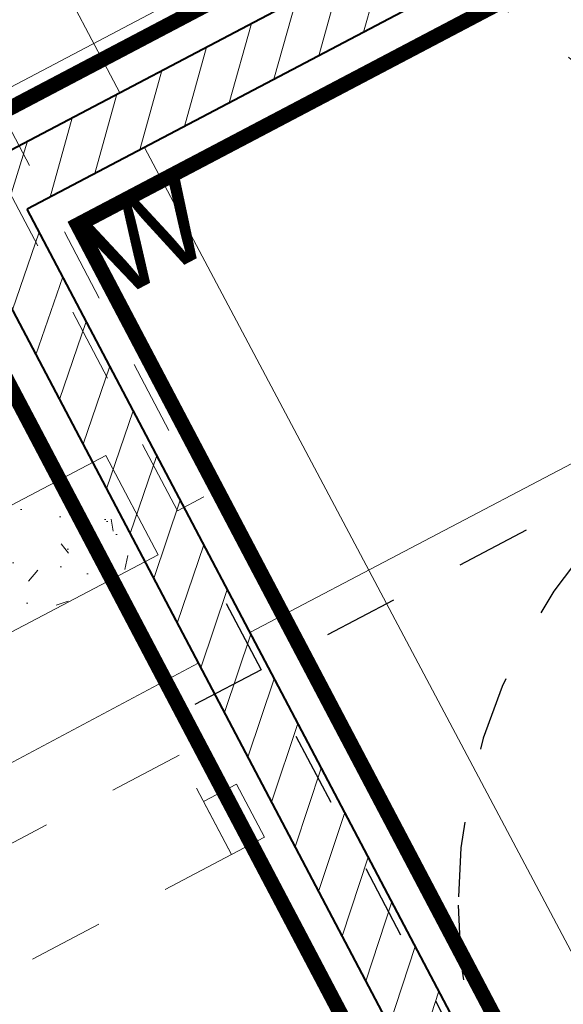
# Model space of a CAD drawing. Header units: metres. Extents: x 7408630 to 7411134, y 5569633 to 5570339.
# Tile 54 of 76: x 7410492.497 to 7410493.222, y 5569900.654 to 5569901.969. Entities that reach past the tile are written whole.
import ezdxf
from ezdxf.enums import TextEntityAlignment as Align

# ---------------------------------------------------------------- set-up
doc = ezdxf.new("R2010")
doc.units = ezdxf.units.M
doc.header["$MEASUREMENT"] = 0
for name, pattern in [('216-500', [2.5, 1.5, -1]), ('HIDDEN2', [4.762499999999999, 3.175, -1.5875]), ('STRICHPUNKTX2', [2, 1, -0.5, 0, -0.5])]:
    doc.linetypes.add(name, pattern=pattern)
doc.layers.add('0-wypos-sanitarne', color=1, linetype='Continuous')
doc.layers.add('AS_ opisy', color=7, linetype='Continuous')
for name, color, linetype, lineweight in [('1_POSADZKA PODZIAŁY', 151, 'Continuous', 0), ('1_POSADZKI COKOŁY', 170, 'Continuous', 0), ('Hatch_zamurowania', 4, 'Continuous', 5), ('OPIS POM NOWE', 140, 'Continuous', 5), ('Opis_pom', 9, 'Continuous', 18), ('Sciany', 2, 'Continuous', 40), ('WYBURZENIA HATCH', 253, 'Continuous', 0)]:
    doc.layers.add(name, color=color, linetype=linetype, lineweight=lineweight)
doc.layers.add('Wyburzenia', color=7, linetype='Continuous', lineweight=13, true_color=0xb0b0b0)
doc.styles.add('ARIAL', font='tahoma.ttf')
doc.styles.add('TXT', font='simplex.shx')
pattern_1 = [(0, (-58931.34199039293, 199163.1944934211), (0, 80), []), (90, (-58931.34199039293, 199163.1944934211), (-80, 4.898587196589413e-15), [])]

# ---------------------------------------------------------------- blocks, each defined once
blk = doc.blocks.new('gvb')
at = {"linetype": 'STRICHPUNKTX2', "ltscale": 5}
for p, q in [((130814.9685686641, 14667.74550670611), (130814.9685686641, 14497.74550670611)), ((130654.9685686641, 14657.74550670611), (130824.9685686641, 14657.74550670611))]:
    blk.add_line(p, q, dxfattribs=at)
at = {"linetype": '216-500', "ltscale": 5}
blk.add_circle((130739.9685686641, 14582.74550670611), 74.99999999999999, dxfattribs=at)
blk = doc.blocks.new('A$C142d3faa')
at = {"layer": '1_POSADZKA PODZIAŁY'}
h = blk.add_hatch(dxfattribs=at)
h.set_pattern_fill('_USER', color=256, scale=80, double=1, pattern_type=0)
h.set_pattern_definition(pattern_1)
h.paths.add_polyline_path([(28.22535916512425, 1045.606190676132), (175.2253591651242, 1045.606190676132), (175.2253591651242, 1273.606190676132), (408.2253591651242, 1273.606190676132), (408.2253591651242, 1588.606190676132), (65.22535916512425, 1588.606190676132), (65.22535916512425, 1464.606190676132), (38.22535945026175, 1464.606190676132), (38.22535945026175, 1191.606190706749), (63.22535916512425, 1191.606190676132), (63.22535915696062, 1179.606190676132), (27.22535916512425, 1179.606190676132)])
h = blk.add_hatch(dxfattribs=at)
h.set_pattern_fill('_USER', color=256, scale=80, double=1, pattern_type=0)
h.set_pattern_definition(pattern_1)
h.paths.add_polyline_path([(419.2253591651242, 1045.606190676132), (183.2253591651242, 1045.606190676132), (183.2253591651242, 1265.606190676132), (299.2339670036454, 1265.596304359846), (299.2339670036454, 1245.596304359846), (419.2253591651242, 1245.606190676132)])
at = {"layer": 'Hatch_zamurowania'}
h = blk.add_hatch(dxfattribs=at)
h.set_pattern_fill('ANSI31', color=256, scale=1.5)
h.set_pattern_definition([(45, (-50117.48606533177, 199163.1944934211), (-3.367596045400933, 3.367596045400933), [])])
h.paths.add_polyline_path([(175.2253591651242, 1045.400270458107), (175.2253591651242, 1273.606190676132), (419.2253591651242, 1273.606190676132), (419.2253591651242, 1265.606190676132), (183.2253591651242, 1265.606190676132), (183.2253591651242, 1045.606190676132)])
at = {"layer": 'WYBURZENIA HATCH'}
h = blk.add_hatch(dxfattribs=at)
h.set_pattern_fill('AR-CONC', color=256, scale=0.1)
h.set_pattern_definition([(49.99999999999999, (-50117.48606533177, 199163.1944934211), (18.2184668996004, -1.593908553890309), [1.905, -20.955]), (355, (-50117.48606533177, 199163.1944934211), (-3.524342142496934, 19.10568452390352), [1.524, -16.764058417]), (100.4514447, (-50115.96786463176, 199163.0616680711), (14.69412470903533, 17.51177519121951), [1.61900088, -17.80902445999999]), (46.18420000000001, (-50117.48606533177, 199168.2744934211), (27.10790408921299, -4.204232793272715), [2.8575, -31.4325]), (96.63555760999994, (-50115.22707533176, 199167.9241434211), (23.7404134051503, 24.74261245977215), [2.428502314, -26.713560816]), (351.1841511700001, (-50117.48606533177, 199168.2744934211), (23.74041340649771, 24.74261245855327), [2.285996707, -25.145973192]), (21, (-50114.94606533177, 199167.0044934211), (15.16143912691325, -10.22651981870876), [1.905, -20.955]), (326.0000000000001, (-50114.94606533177, 199167.0044934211), (6.180202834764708, 18.41879661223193), [1.524, -16.764]), (71.45144499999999, (-50113.68261207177, 199166.1522834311), (21.34164192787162, 8.192276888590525), [1.61900088, -17.80899376]), (37.50000000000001, (-50117.48606533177, 199163.1944934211), (0.3088603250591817, 8.455503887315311), [0, -16.5608, 0, -17.018, 0, -16.8275]), (7.499999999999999, (-50117.48606533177, 199163.1944934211), (6.681966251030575, 10.01805748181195), [0, -9.7028, 0, -16.1798, 0, -6.413500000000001]), (327.5, (-50123.15026533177, 199163.1944934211), (13.55905951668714, -0.5728743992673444), [0, -6.350000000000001, 0, -19.812, 0, -26.289]), (317.5, (-50125.69026533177, 199163.1944934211), (14.81291813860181, 2.542649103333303), [0, -8.255, 0, -13.1572, 0, -18.669])])
h.paths.add_polyline_path([(177.2253591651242, 1216.606190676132), (65.22535916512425, 1216.606190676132), (65.22535916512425, 1231.606190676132), (145.2253591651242, 1231.606190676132), (145.2253591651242, 1269.606190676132), (157.2253591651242, 1269.606190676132), (157.2253591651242, 1231.606190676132), (177.2253591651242, 1231.606190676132)])
at = {"layer": '1_POSADZKI COKOŁY', "color": 180, "true_color": 0x3022f7, "const_width": 2}
for points in [[(33.22535916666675, 1050.606190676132), (170.2253591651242, 1050.606190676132), (170.2253591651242, 1278.606266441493), (414.2253591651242, 1278.602569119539), (414.2253591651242, 1583.606190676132), (70.22535918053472, 1583.606190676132), (70.22535956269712, 1459.606190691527), (43.22535944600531, 1459.60619060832), (43.22535922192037, 1196.606190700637), (68.22535916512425, 1196.60619067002), (68.22535916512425, 1174.606190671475), (33.22535920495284, 1174.606190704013)], [(188.2253591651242, 1050.606190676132), (414.2253591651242, 1050.606190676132), (414.2253591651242, 1240.606190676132), (294.2253591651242, 1240.606190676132), (294.2253591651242, 1260.606190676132), (188.2253591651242, 1260.606190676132)]]:
    blk.add_lwpolyline(points, close=True, dxfattribs=at)
at = {"layer": 'Sciany'}
for points in [[(419.2253591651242, 1273.606190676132), (175.2253591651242, 1273.606190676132)], [(175.2253591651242, 1045.606190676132), (175.2253591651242, 1273.606190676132)], [(419.2253591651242, 1265.606190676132), (183.2253591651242, 1265.606190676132)], [(183.2253591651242, 1045.606190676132), (183.2253591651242, 1265.606190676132)]]:
    blk.add_lwpolyline(points, dxfattribs=at)
at = {"layer": 'Wyburzenia', "linetype": 'HIDDEN2', "ltscale": 3}
for points in [[(186.2253590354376, 1300.606190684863), (186.225359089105, 1220.606190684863), (182.225359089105, 1220.606190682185), (182.2253590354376, 1300.606190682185)], [(172.2253591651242, 1176.606190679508), (167.2253591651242, 1176.606190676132), (167.2253591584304, 1184.606190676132), (172.2253591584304, 1184.606190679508)]]:
    blk.add_lwpolyline(points, close=True, dxfattribs=at)
at = {"layer": 'Wyburzenia'}
blk.add_lwpolyline([(177.2253591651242, 1216.606190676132), (65.22535916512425, 1216.606190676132), (65.22535916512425, 1231.606190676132), (145.2253591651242, 1231.606190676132), (145.2253591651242, 1269.606190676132), (157.2253591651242, 1269.606190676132), (157.2253591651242, 1231.606190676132), (177.2253591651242, 1231.606190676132)], close=True, dxfattribs=at)
at = {"layer": 'Wyburzenia', "linetype": 'HIDDEN2', "ltscale": 3}
for points in [[(167.2253591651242, 1191.606190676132), (55.22535916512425, 1191.606190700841)], [(167.2253591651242, 1176.606190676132), (167.2253591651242, 1191.606190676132)], [(167.2253591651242, 1176.606190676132), (55.22535916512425, 1176.606190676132)]]:
    blk.add_lwpolyline(points, dxfattribs=at)
blk.add_arc((182.2253590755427, 1220.606190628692), 80, 3.668558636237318e-08, 90.0000000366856, dxfattribs=at)
at = {"layer": '0-wypos-sanitarne', "xscale": -1}
blk.add_blockref('gvb', (130997.1939278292, -13461.13931602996), dxfattribs=at)
at = {"layer": 'AS_ opisy', "insert": (187.8537538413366, 1261.248633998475), "char_height": 12, "attachment_point": 1, "style": 'TXT'}
blk.add_mtext_dynamic_manual_height_columns('{\\fArial|b0|i0|c238|p34;W}', width=15, gutter_width=75, heights=[15], dxfattribs=at)
at = {"layer": 'OPIS POM NOWE', "style": 'ARIAL'}
for tag, p in [('E1,4', (2085.453509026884, 1677.902724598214)), ('E1,4', (2642.565068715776, 1467.098580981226)), ('E1,4', (2887.554946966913, 1334.669140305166)), ('E1,1', (2346.15172770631, 945.3069204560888)), ('E1,2', (2380.289767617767, 731.4605824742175)), ('E1,4', (3248.926969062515, 423.5622677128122)), ('E1,3', (2269.290473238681, 389.8474601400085)), ('E1,5', (4145.396889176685, -41.41678165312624))]:
    blk.add_attdef(tag, text='', height=23.936, dxfattribs=at).set_placement(p, align=Align.MIDDLE_CENTER)
at = {"layer": 'Opis_pom', "ltscale": 0.7, "style": 'ARIAL'}
for tag, p in [('B1,18', (784.175454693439, 4749.376909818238)), ('B1,21', (1474.160621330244, 4744.552251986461)), ('B1/17', (593.1950013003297, 4721.360037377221)), ('1,23', (2643.879736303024, 4721.360037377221)), ('1,22', (2015.997302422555, 4715.619925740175)), ('A1,1', (-123.2752701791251, 4710.792713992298)), ('B1,1', (2964.213888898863, 4687.194759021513)), ('B1,19', (983.4770436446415, 4684.250472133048)), ('A1,6', (-365.3793687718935, 4657.226791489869)), ('A1,16', (198.2072643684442, 4631.436355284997)), ('B1,20', (1267.194878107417, 4624.632454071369)), ('B1,3', (3298.013043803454, 4567.235815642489)), ('B1,4', (4545.109849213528, 4480.622250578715)), ('A1,5', (-782.1155021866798, 4446.932694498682)), ('A1,2', (-186.9193724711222, 4425.112318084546)), ('A1,15', (198.2072643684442, 4391.000839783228)), ('B1,2', (2872.012077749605, 4302.459186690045)), ('A1,3', (-121.2895641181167, 4150.905633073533)), ('B1,8', (2427.383192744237, 4053.123158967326)), ('B1,6', (4754.926236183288, 3940.334623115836)), ('A1,4', (-837.6792277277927, 3920.772192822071)), ('B1,14', (401.2060605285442, 3890.998977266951)), ('B1,13', (1255.283140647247, 3857.264790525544)), ('B1,5', (4487.887436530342, 3854.524062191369)), ('B1,10', (1961.599271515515, 3852.276071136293)), ('B1,9', (2126.781835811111, 3827.246892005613)), ('B1,7', (3203.179523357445, 3799.68363001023)), ('B1,11', (2118.658790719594, 3658.838670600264)), ('B1,12', (1949.477289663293, 3633.257187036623)), ('C1,2', (2894.604733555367, 3427.283363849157)), ('C1,3', (2160.246723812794, 3198.455877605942)), ('C1,1', (3129.25555325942, 2706.44898945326)), ('C1,4', (2077.339235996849, 2485.413103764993)), ('C1,5', (2131.383208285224, 2180.309788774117)), ('C1,10', (3196.043433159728, 2172.920878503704)), ('C1,9', (3215.995519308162, 1907.634199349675)), ('C1,6', (2168.073843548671, 1819.58528353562)), ('D0,18', (1348.653176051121, 1483.781635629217)), ('C1,8', (2890.195548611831, 1472.29709332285)), ('C1,7', (2247.746238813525, 1432.404889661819)), ('D,03', (680.1466722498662, 1361.206844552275)), ('D0,15', (1769.826019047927, 1360.285680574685)), ('D,07', (301.6534830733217, 1339.208595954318)), ('D0,6', (-189.623502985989, 1299.117330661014)), ('D0,8', (-573.6059719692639, 1280.794415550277)), ('D0,2', (1011.718833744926, 1184.667071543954)), ('D0,4', (520.2942003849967, 1181.603761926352)), ('D0,14', (1790.011409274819, 1156.002015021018)), ('D,05', (264.3299696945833, 1077.697489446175)), ('D0,13', (1760.78024321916, 974.2700197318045)), ('D0,09', (-770.0709432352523, 944.5551283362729)), ('D0,1', (999.9887503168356, 928.6062601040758)), ('D0,10', (-751.0723892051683, 564.5580135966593)), ('D0,11', (-751.0723892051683, 336.7382673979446)), ('D0,12', (198.7439030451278, 306.3970252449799))]:
    blk.add_attdef(tag, text='', height=11.968, dxfattribs=at).set_placement(p, align=Align.MIDDLE_CENTER)

msp = doc.modelspace()

# ---------------------------------------------------------------- block references
at = {"xscale": 0.01, "yscale": 0.01, "zscale": 0.01, "rotation": 27.75854060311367}
msp.add_blockref('A$C142d3faa', (7410496.779402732, 5569889.662845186), dxfattribs=at)

doc.saveas('drawing.dxf')
